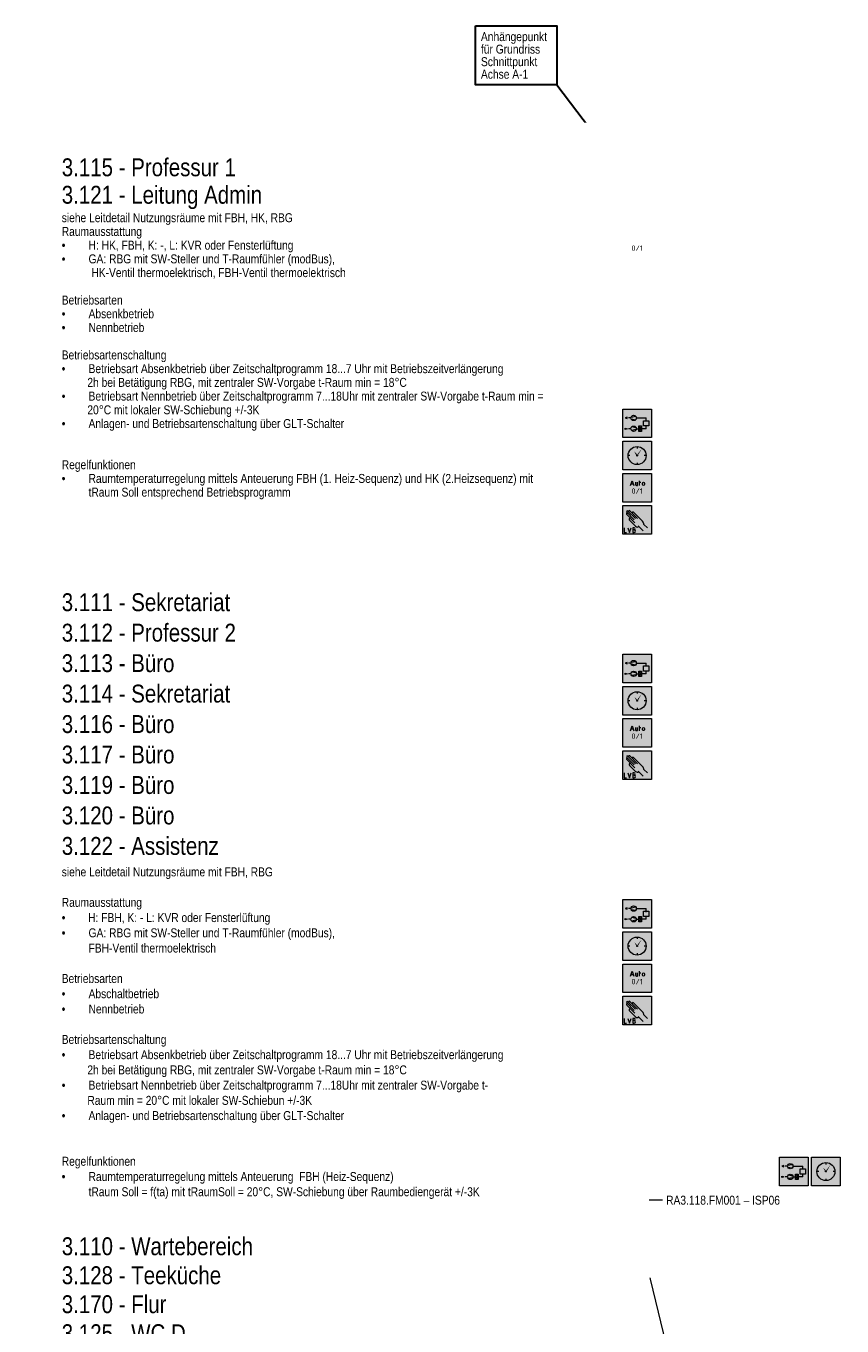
# Model space of a CAD drawing. Header units: metres. Extents: x -13.5 to 10.8, y 0.5 to 32.8.
# Tile 3 of 6: x -13.5 to -2.1, y 14.6 to 32.8. Entities that reach past the tile are written whole.
import ezdxf
from ezdxf.enums import TextEntityAlignment as Align

# ---------------------------------------------------------------- set-up
doc = ezdxf.new("R2010")
doc.units = ezdxf.units.M
doc.header["$MEASUREMENT"] = 0
doc.linetypes.add('DGN Style 4', pattern=[0.02455, 0.012275, -0.006138, 0, -0.006138])
doc.linetypes.add('DGN Style 5', pattern=[0.010741, 0.004603, -0.006138])
doc.layers.add('ALLG-Einfügepunkt', color=7, linetype='Continuous', lineweight=0, plot=False)
for name, color, linetype, lineweight in [('TRI_CONNPTS', 7, 'DGN Style 4', 0), ('TRI_H3D', 7, 'DGN Style 4', 0), ('ZWP_480_SYM_E0_2D', 7, 'Continuous', 0), ('ZWP_480_SYM_SCHWARZ', 7, 'Continuous', 13), ('ZWP_480_SYM_SCHWARZ_2D', 7, 'Continuous', 0), ('ZWP_480_TEXT_1_50_TOP', 7, 'Continuous', 0), ('ZWP_480_TEXT_SCHWARZ', 7, 'Continuous', 0)]:
    doc.layers.add(name, color=color, linetype=linetype, lineweight=lineweight)
doc.layers.get('TRI_CONNPTS').off()
doc.layers.get('TRI_H3D').off()
doc.styles.add('Style-Arial Narrow', font='ARIALN.TTF')
doc.styles.add('Style-isocp', font='isocp.shx')
doc.styles.add('ZWP_1 50', font='ARIALN.TTF', dxfattribs={"height": 0.125})

# ---------------------------------------------------------------- blocks, each defined once
blk = doc.blocks.new('*U15')
at = {"color": 2, "linetype": 'Continuous', "lineweight": 40}
for p, q in [((0, -0.23), (0, 0.23)), ((-0.235, 0), (0.235, 0))]:
    blk.add_line(p, q, dxfattribs=at)
blk.add_circle((0, 0), 0.0854, dxfattribs=at)
blk = doc.blocks.new('EINFUE')
at = {"color": 2, "linetype": 'Continuous', "lineweight": 30}
blk.add_line((-0.6957, 0.9207), (-0.0499, 0.0693), dxfattribs=at)
blk.add_3dface([(-1.8342, 1.7443), (-0.6957, 1.7443), (-0.6957, 0.9207), (-1.8342, 0.9207)], dxfattribs=at)
at = {"color": 2, "linetype": 'Continuous', "lineweight": 40}
blk.add_blockref('*U15', (-0.0001, 0), dxfattribs=at)
at = {"color": 2, "linetype": 'Continuous', "lineweight": 30, "style": 'Style-Arial Narrow'}
for s, p in [('Anhängepunkt', (-1.7581, 1.5333)), ('für Grundriss', (-1.7581, 1.3583)), ('Schnittpunkt', (-1.7581, 1.1833)), ('Achse A-1', (-1.7581, 1.0083))]:
    blk.add_text(s, height=0.125, dxfattribs=at).set_placement(p)
blk = doc.blocks.new('ZWP_480_Antrieb_motorisch_1')
at = {"lineweight": 13}
h = blk.add_hatch(color=254, dxfattribs=at)
edge = h.paths.add_edge_path()
edge.add_arc((0, 0), 0.2, 0, 360)
at = {"color": 5, "lineweight": 13, "flags": 128}
blk.add_lwpolyline([(-0.075, -0.112), (-0.075, 0.113), (0, -0.012), (0.075, 0.113), (0.075, -0.112)], dxfattribs=at)
at = {"color": 5, "lineweight": 13}
blk.add_circle((0, 0), 0.2, dxfattribs=at)
blk.add_circle((0, 0), 0.2, dxfattribs=at)
blk = doc.blocks.new('ZWP_480_Antrieb_motorisch')
at = {"layer": 'ZWP_480_SYM_E0_2D', "color": 5, "lineweight": 13}
blk.add_blockref('ZWP_480_Antrieb_motorisch_1', (0, 0), dxfattribs=at)
blk = doc.blocks.new('_T3D___1')
at = {"layer": 'ZWP_480_TEXT_1_50_TOP', "linetype": 'Continuous'}
for q in [(-4.833, 16.183, 15.714), (-0.426, 12.932, 15.714)]:
    blk.add_line((-4.043, 12.932, 15.714), q, dxfattribs=at)
at = {"layer": 'ZWP_480_TEXT_1_50_TOP', "linetype": 'Continuous', "style": 'ZWP_1 50'}
for s, p in [('Nachtauskühlung/ Fensterlüftung 3.118 Kommunikation', (-3.993, 13.282, 15.714)), ('Antriebe bauseits, 230V AV', (-3.993, 13.107, 15.714))]:
    blk.add_text(s, height=0.125, dxfattribs=at).set_placement(p, align=Align.TOP_LEFT)
blk = doc.blocks.new('ZWP_480_Anlsch_Anlagenbild_kl_1')
at = {"color": 250, "lineweight": 13}
for p, q in [((0.163, 0.275), (0.128, 0.275)), ((0.163, 0.275), (0.128, 0.275)), ((0.165, 0.287), (0.23, 0.299)), ((0.165, 0.263), (0.23, 0.251)), ((0.238, 0.275), (0.377, 0.275)), ((0.377, 0.226), (0.377, 0.275)), ((0.163, 0.125), (0.128, 0.125)), ((0.236, 0.137), (0.171, 0.149)), ((0.236, 0.113), (0.171, 0.101)), ((0.238, 0.125), (0.273, 0.125)), ((0.311, 0.163), (0.273, 0.088)), ((0.273, 0.163), (0.311, 0.088)), ((0.377, 0.125), (0.311, 0.125)), ((0.377, 0.125), (0.377, 0.174))]:
    blk.add_line(p, q, dxfattribs=at)
at = {"color": 250, "lineweight": 13, "flags": 128}
blk.add_lwpolyline([(0.05, 0.4), (0.45, 0.4), (0.45, 0), (0.05, 0)], close=True, dxfattribs=at)
at = {"color": 250, "lineweight": 13}
for centre in [(0.201, 0.275), (0.201, 0.125)]:
    blk.add_circle(centre, 0.0375, dxfattribs=at)
at = {"color": 254, "lineweight": 13, "extrusion": (0, 0, -1)}
blk.add_solid([(-0.05, 0.4), (-0.45, 0.4), (-0.05, 0), (-0.45, 0)], dxfattribs=at)
at = {"color": 250, "lineweight": 13}
for points in [[(0.111, 0.284), (0.081, 0.275), (0.111, 0.266)], [(0.34, 0.237), (0.415, 0.237), (0.415, 0.163), (0.34, 0.163)], [(0.081, 0.134), (0.111, 0.125), (0.081, 0.116)], [(0.273, 0.163), (0.311, 0.163), (0.311, 0.088), (0.273, 0.088)]]:
    blk.add_3dface(points, dxfattribs=at)
blk = doc.blocks.new('ZWP_480_Anlsch_Anlagenbild_kl')
at = {"layer": 'ZWP_480_SYM_SCHWARZ', "color": 250, "lineweight": 13}
blk.add_blockref('ZWP_480_Anlsch_Anlagenbild_kl_1', (0, 0), dxfattribs=at)
blk = doc.blocks.new('ZWP_480_Anlsch_Zeitschaltprogramm_kl_1')
at = {"color": 250, "lineweight": 13}
for p, q in [((0.15, 0.2), (0.124, 0.2)), ((0.25, 0.326), (0.25, 0.3)), ((0.376, 0.2), (0.35, 0.2)), ((0.25, 0.1), (0.25, 0.074))]:
    blk.add_line(p, q, dxfattribs=at)
at = {"color": 250, "lineweight": 13, "flags": 128}
blk.add_lwpolyline([(0.05, 0.4), (0.45, 0.4), (0.45, 0), (0.05, 0)], close=True, dxfattribs=at)
at = {"color": 250, "lineweight": 13}
for radius in [0.126, 0.00655]:
    blk.add_circle((0.25, 0.2), radius, dxfattribs=at)
at = {"color": 254, "lineweight": 13, "extrusion": (0, 0, -1)}
blk.add_solid([(-0.05, 0.4), (-0.45, 0.4), (-0.05, 0), (-0.45, 0)], dxfattribs=at)
at = {"color": 7, "lineweight": 13}
blk.add_solid([(0.25, 0.2), (0.244, 0.221), (0.232, 0.213), (0.211, 0.255)], dxfattribs=at)
at = {"color": 7, "lineweight": 13, "extrusion": (0, 0, -1)}
blk.add_solid([(-0.25, 0.2), (-0.256, 0.221), (-0.267, 0.213), (-0.314, 0.294)], dxfattribs=at)
blk = doc.blocks.new('ZWP_480_Anlsch_Zeitschaltprogramm_kl')
at = {"layer": 'ZWP_480_SYM_SCHWARZ', "color": 250, "lineweight": 13}
blk.add_blockref('ZWP_480_Anlsch_Zeitschaltprogramm_kl_1', (0, 0), dxfattribs=at)
blk = doc.blocks.new('*U51')
at = {"color": 250, "lineweight": 13}
blk.add_line((0.032, -0.03), (-0.032, -0.03), dxfattribs=at)
at = {"color": 250, "lineweight": 13, "flags": 128}
blk.add_lwpolyline([(-0.045, -0.068), (0, 0.067), (0.045, -0.068)], dxfattribs=at)
blk = doc.blocks.new('*U52')
at = {"color": 250, "lineweight": 13}
blk.add_line((-0.03, 0.045), (-0.03, -0.019), dxfattribs=at)
at = {"color": 250, "lineweight": 13, "flags": 128}
blk.add_lwpolyline([(-0.004, -0.045), (0.03, -0.045), (0.03, 0.045)], dxfattribs=at)
at = {"color": 250, "lineweight": 13}
blk.add_arc((-0.004, -0.019), 0.0262, 180, 270, dxfattribs=at)
blk = doc.blocks.new('*U53')
at = {"color": 250, "lineweight": 13}
for p, q in [((-0.023, 0.022), (0.022, 0.022)), ((-0.008, -0.068), (-0.008, 0.067))]:
    blk.add_line(p, q, dxfattribs=at)
blk = doc.blocks.new('*U54')
at = {"color": 250, "lineweight": 13}
for p, q in [((-0.03, -0.015), (-0.03, 0.015)), ((0.03, 0.015), (0.03, -0.015))]:
    blk.add_line(p, q, dxfattribs=at)
at = {"color": 250, "lineweight": 13, "extrusion": (0, 0, -1)}
for centre, start, end in [((0, 0.015), 0, 180), ((0, -0.015), 180, 0)]:
    blk.add_arc(centre, 0.03, start, end, dxfattribs=at)
blk = doc.blocks.new('ZWP_480_Anlsch_Anlagenschalter_kl_1')
at = {"color": 250, "lineweight": 13, "flags": 128}
blk.add_lwpolyline([(0.05, 0.4), (0.45, 0.4), (0.45, 0), (0.05, 0)], close=True, dxfattribs=at)
at = {"color": 254, "lineweight": 13, "extrusion": (0, 0, -1)}
blk.add_solid([(-0.05, 0.4), (-0.45, 0.4), (-0.05, 0), (-0.45, 0)], dxfattribs=at)
at = {"color": 250, "lineweight": 13, "xscale": 0.5, "yscale": 0.5}
for name, p in [('*U51', (0.181, 0.265)), ('*U52', (0.241, 0.254)), ('*U53', (0.289, 0.265)), ('*U54', (0.338, 0.254))]:
    blk.add_blockref(name, p, dxfattribs=at)
at = {"style": 'Style-isocp'}
blk.add_text('0/1', height=0.075, dxfattribs=at).set_placement((0.25, 0.192), align=Align.TOP_CENTER)
blk = doc.blocks.new('ZWP_480_Anlsch_Anlagenschalter_kl')
at = {"layer": 'ZWP_480_SYM_SCHWARZ_2D', "color": 250, "lineweight": 13}
blk.add_blockref('ZWP_480_Anlsch_Anlagenschalter_kl_1', (0, 0), dxfattribs=at)
blk = doc.blocks.new('*U57')
at = {"color": 250, "linetype": 'Continuous', "lineweight": 13}
for p, q in [((0, 0.008), (-0.038, 0.008)), ((-0.038, -0.067), (0, -0.067))]:
    blk.add_line(p, q, dxfattribs=at)
at = {"color": 250, "linetype": 'Continuous', "lineweight": 13, "flags": 128}
blk.add_lwpolyline([(0, 0.068), (-0.038, 0.068), (-0.038, -0.067)], dxfattribs=at)
at = {"color": 250, "linetype": 'Continuous', "lineweight": 13}
for centre, radius in [((0, 0.038), 0.03), ((0, -0.03), 0.0375)]:
    blk.add_arc(centre, radius, 270, 90, dxfattribs=at)
blk = doc.blocks.new('ZWP_480_Anlsch_Handeingriff_LVB_kl_1')
at = {"color": 250, "lineweight": 13}
for p, q in [((0.219, 0.162), (0.104, 0.277)), ((0.21, 0.203), (0.106, 0.307)), ((0.225, 0.22), (0.122, 0.323)), ((0.229, 0.112), (0.139, 0.201)), ((0.257, 0.219), (0.148, 0.328)), ((0.326, 0.182), (0.2, 0.308)), ((0.335, 0.047), (0.266, 0.116)), ((0.393, 0.091), (0.345, 0.138))]:
    blk.add_line(p, q, dxfattribs=at)
at = {"color": 250, "lineweight": 13, "flags": 128}
blk.add_lwpolyline([(0.05, 0.4), (0.45, 0.4), (0.45, 0), (0.05, 0)], close=True, dxfattribs=at)
at = {"color": 250, "linetype": 'Continuous', "lineweight": 13, "flags": 128}
for points in [[(0.069, 0.091), (0.069, 0.024), (0.099, 0.024)], [(0.122, 0.091), (0.144, 0.024), (0.167, 0.091)]]:
    blk.add_lwpolyline(points, dxfattribs=at)
at = {"color": 250, "lineweight": 13}
for centre, radius, start, end in [((0.112, 0.285), 0.0112, 39.1885, 225), ((0.114, 0.315), 0.0112, 45, 225), ((0.14, 0.32), 0.0112, 45, 225), ((0.151, 0.21), 0.0143, 39.3773, 225), ((0.192, 0.3), 0.0112, 45, 225), ((0.255, 0.139), 0.0378, 225, 302.1988)]:
    blk.add_arc(centre, radius, start, end, dxfattribs=at)
blk.add_ellipse((0.318, 0.164), major_axis=(0.0237, -0.04), ratio=0.353513, start_param=0.67387, end_param=1.817169, dxfattribs=at)
at = {"color": 254, "lineweight": 13, "extrusion": (0, 0, -1)}
blk.add_solid([(-0.05, 0.4), (-0.45, 0.4), (-0.05, 0), (-0.45, 0)], dxfattribs=at)
at = {"color": 250, "linetype": 'Continuous', "lineweight": 13, "xscale": 0.5, "yscale": 0.5}
blk.add_blockref('*U57', (0.208, 0.057), dxfattribs=at)
blk = doc.blocks.new('ZWP_480_Anlsch_Handeingriff_LVB_kl')
at = {"layer": 'ZWP_480_SYM_SCHWARZ', "color": 250, "lineweight": 13}
blk.add_blockref('ZWP_480_Anlsch_Handeingriff_LVB_kl_1', (0, 0), dxfattribs=at)
blk = doc.blocks.new('*U66')
at = {"color": 250, "lineweight": 13}
blk.add_line((0.032, -0.03), (-0.032, -0.03), dxfattribs=at)
at = {"color": 250, "lineweight": 13, "flags": 128}
blk.add_lwpolyline([(-0.045, -0.068), (0, 0.067), (0.045, -0.068)], dxfattribs=at)
blk = doc.blocks.new('*U67')
at = {"color": 250, "lineweight": 13}
blk.add_line((-0.03, 0.045), (-0.03, -0.019), dxfattribs=at)
at = {"color": 250, "lineweight": 13, "flags": 128}
blk.add_lwpolyline([(-0.004, -0.045), (0.03, -0.045), (0.03, 0.045)], dxfattribs=at)
at = {"color": 250, "lineweight": 13}
blk.add_arc((-0.004, -0.019), 0.0262, 180, 270, dxfattribs=at)
blk = doc.blocks.new('*U68')
at = {"color": 250, "lineweight": 13}
for p, q in [((-0.023, 0.022), (0.022, 0.022)), ((-0.008, -0.068), (-0.008, 0.067))]:
    blk.add_line(p, q, dxfattribs=at)
blk = doc.blocks.new('*U69')
at = {"color": 250, "lineweight": 13}
for p, q in [((-0.03, -0.015), (-0.03, 0.015)), ((0.03, 0.015), (0.03, -0.015))]:
    blk.add_line(p, q, dxfattribs=at)
at = {"color": 250, "lineweight": 13, "extrusion": (0, 0, -1)}
for centre, start, end in [((0, 0.015), 0, 180), ((0, -0.015), 180, 0)]:
    blk.add_arc(centre, 0.03, start, end, dxfattribs=at)
blk = doc.blocks.new('ZWP_480_Anlsch_Anlagenschalter_kl_1_1')
at = {"color": 250, "lineweight": 13, "flags": 128}
blk.add_lwpolyline([(0.05, 0.4), (0.45, 0.4), (0.45, 0), (0.05, 0)], close=True, dxfattribs=at)
at = {"color": 254, "lineweight": 13, "extrusion": (0, 0, -1)}
blk.add_solid([(-0.05, 0.4), (-0.45, 0.4), (-0.05, 0), (-0.45, 0)], dxfattribs=at)
at = {"color": 250, "lineweight": 13, "xscale": 0.5, "yscale": 0.5}
for name, p in [('*U66', (0.181, 0.265)), ('*U67', (0.241, 0.254)), ('*U68', (0.289, 0.265)), ('*U69', (0.338, 0.254))]:
    blk.add_blockref(name, p, dxfattribs=at)
at = {"style": 'Style-isocp'}
blk.add_text('0/1', height=0.075, dxfattribs=at).set_placement((0.25, 0.192), align=Align.TOP_CENTER)
blk = doc.blocks.new('ZWP_480_Anlsch_Anlagenschalter_kl_2')
at = {"layer": 'ZWP_480_SYM_SCHWARZ_2D', "color": 250, "lineweight": 13}
blk.add_blockref('ZWP_480_Anlsch_Anlagenschalter_kl_1_1', (0, 0), dxfattribs=at)
blk = doc.blocks.new('_T3D___9')
blk.add_wipeout([(-0.05, -0.175), (1.635, -0.175), (1.635, 0.05), (-0.05, 0.05)])
at = {"layer": 'ZWP_480_TEXT_1_50_TOP', "linetype": 'Continuous'}
blk.add_line((-0.05, -0.062), (-0.237, -0.062), dxfattribs=at)
at = {"layer": 'ZWP_480_TEXT_1_50_TOP', "linetype": 'Continuous', "style": 'ZWP_1 50'}
blk.add_text('RA3.118.FM001 – ISP06', height=0.125, dxfattribs=at).set_placement((0, 0), align=Align.TOP_LEFT)

msp = doc.modelspace()

# ---------------------------------------------------------------- block references
at = {"layer": 'ALLG-Einfügepunkt', "color": 2, "linetype": 'Continuous', "lineweight": 40}
msp.add_blockref('EINFUE', (-5.35, 31.05, 15.71), dxfattribs=at)
at = {"layer": 'TRI_CONNPTS', "color": 12, "linetype": 'DGN Style 5', "lineweight": 0}
for name, p in [('ZWP_480_Anlsch_Anlagenbild_kl', (-5.174, 30.436, 15.33)), ('ZWP_480_Anlsch_Zeitschaltprogramm_kl', (-5.174, 29.986, 15.33)), ('ZWP_480_Anlsch_Anlagenschalter_kl', (-5.174, 29.536, 15.33)), ('ZWP_480_Anlsch_Handeingriff_LVB_kl', (-5.174, 29.086, 15.33)), ('ZWP_480_Anlsch_Zeitschaltprogramm_kl', (-2.534, 16.59, 15.33)), ('ZWP_480_Antrieb_motorisch', (-4.955, 16.389, 15.33))]:
    msp.add_blockref(name, p, dxfattribs=at)
at = {"layer": 'TRI_H3D', "color": 7, "linetype": 'Continuous', "lineweight": 0}
msp.add_blockref('_T3D___1', (-0.122, 0.006, -0.383), dxfattribs=at)

# ---------------------------------------------------------------- next in the draw order: texts
at = {"layer": 'ZWP_480_TEXT_SCHWARZ', "linetype": 'Continuous', "lineweight": 0, "insert": (-12.97, 30.945, 15.71), "char_height": 0.15, "width": 9.6536, "attachment_point": 1, "line_spacing_factor": 0.92, "style": 'ZWP_1 50', "bg_fill": 3, "box_fill_scale": 4.333333, "bg_fill_color": 7, "bg_fill_transparency": 0}
msp.add_mtext('\\pt18.75;\\H1.66667x;3.115 - Professur 1\\P3.121 - Leitung Admin\\P\\pt0.375;\\fArial Narrow|b0|i0|c00|p39;\\Q0;\\H0.5x;\\A1;siehe Leitdetail Nutzungsräume mit FBH, HK, RBG\\PRaumausstattung\\P•^IH: HK, FBH, K: -, L: KVR oder Fensterlüftung\\P•     ^IGA: RBG mit SW-Steller und T-Raumfühler (modBus), \\P^I HK-Ventil thermoelektrisch, FBH-Ventil thermoelektrisch\\P\\PBetriebsarten\\P•^IAbsenkbetrieb\\P•^INennbetrieb\\P\\PBetriebsartenschaltung\\P•^IBetriebsart Absenkbetrieb über Zeitschaltprogramm 18...7 Uhr mit Betriebszeitverlängerung                 \\P\\pt0.375,0.4;         2h bei Betätigung RBG, mit zentraler SW-Vorgabe t-Raum min = 18°C\\P\\pt0.375;•^IBetriebsart Nennbetrieb über Zeitschaltprogramm 7...18Uhr mit zentraler SW-Vorgabe t-Raum min = \\P         20°C mit lokaler SW-Schiebung +/-3K\\P•^IAnlagen- und Betriebsartenschaltung über GLT-Schalter \\P\\P\\PRegelfunktionen\\P•^IRaumtemperaturregelung mittels Anteuerung FBH (1. Heiz-Sequenz) und HK (2.Heizsequenz) mit \\P^ItRaum Soll entsprechend Betriebsprogramm\\P\\P\\P\\P', dxfattribs=at)

# ---------------------------------------------------------------- next in the draw order: block references
at = {"layer": 'TRI_CONNPTS', "color": 12, "linetype": 'DGN Style 5', "lineweight": 0}
for name, p in [('ZWP_480_Anlsch_Anlagenbild_kl', (-5.174, 27.043, 15.33)), ('ZWP_480_Anlsch_Zeitschaltprogramm_kl', (-5.174, 26.593, 15.33)), ('ZWP_480_Anlsch_Anlagenschalter_kl', (-5.174, 26.143, 15.33)), ('ZWP_480_Anlsch_Handeingriff_LVB_kl', (-5.174, 25.693, 15.33))]:
    msp.add_blockref(name, p, dxfattribs=at)

# ---------------------------------------------------------------- next in the draw order: texts
at = {"layer": 'ZWP_480_TEXT_SCHWARZ', "linetype": 'Continuous', "lineweight": 0, "insert": (-12.97, 24.869, 15.71), "char_height": 0.15, "width": 9.6536, "attachment_point": 1, "line_spacing_factor": 1.021212, "style": 'ZWP_1 50', "bg_fill": 3, "box_fill_scale": 4.333333, "bg_fill_color": 7, "bg_fill_transparency": 0}
msp.add_mtext('\\pt18.75;\\H1.66667x;3.111 - Sekretariat\\P3.112 - Professur 2\\P3.113 - Büro\\P3.114 - Sekretariat\\P3.116 - Büro\\P3.117 - Büro\\P3.119 - Büro\\P3.120 - Büro\\P3.122 - Assistenz\\P\\fArial Narrow|b0|i0|c00|p39;\\Q0;\\H0.5x;\\A1;siehe Leitdetail Nutzungsräume mit FBH, RBG\\P\\P\\pt0.375;Raumausstattung\\P\\pt0.25,0.375;•^I   H: FBH, K: - L: KVR oder Fensterlüftung\\P\\pt0.375;•     ^IGA: RBG mit SW-Steller und T-Raumfühler (modBus), \\P^IFBH-Ventil thermoelektrisch\\P\\PBetriebsarten\\P•^IAbschaltbetrieb\\P•^INennbetrieb\\P\\PBetriebsartenschaltung\\P•^IBetriebsart Absenkbetrieb über Zeitschaltprogramm 18...7 Uhr mit Betriebszeitverlängerung                 \\P\\pt0.375,0.375,0.375;         2h bei Betätigung RBG, mit zentraler SW-Vorgabe t-Raum min = 18°C\\P\\pt0.375;•^IBetriebsart Nennbetrieb über Zeitschaltprogramm 7...18Uhr mit zentraler SW-Vorgabe t-   \\P         Raum min = 20°C mit lokaler SW-Schiebun +/-3K\\P•^IAnlagen- und Betriebsartenschaltung über GLT-Schalter \\P\\P\\PRegelfunktionen\\P•^IRaumtemperaturregelung mittels Anteuerung  FBH (Heiz-Sequenz)\\P^ItRaum Soll = f(ta) mit tRaumSoll = 20°C, SW-Schiebung über Raumbediengerät +/-3K\\P\\P\\P\\P', dxfattribs=at)

# ---------------------------------------------------------------- next in the draw order: block references
at = {"layer": 'TRI_CONNPTS', "color": 12, "linetype": 'DGN Style 5', "lineweight": 0}
for name, p in [('ZWP_480_Anlsch_Anlagenbild_kl', (-5.174, 23.618, 15.33)), ('ZWP_480_Anlsch_Zeitschaltprogramm_kl', (-5.174, 23.168, 15.33)), ('ZWP_480_Anlsch_Anlagenschalter_kl_2', (-5.174, 22.718, 15.33)), ('ZWP_480_Anlsch_Handeingriff_LVB_kl', (-5.174, 22.268, 15.33)), ('ZWP_480_Anlsch_Anlagenbild_kl', (-5.174, 20.189, 15.33)), ('ZWP_480_Anlsch_Zeitschaltprogramm_kl', (-5.174, 19.739, 15.33)), ('ZWP_480_Anlsch_Anlagenschalter_kl_2', (-5.174, 19.289, 15.33)), ('ZWP_480_Anlsch_Handeingriff_LVB_kl', (-5.174, 18.839, 15.33)), ('ZWP_480_Anlsch_Anlagenbild_kl', (-2.984, 16.59, 15.33))]:
    msp.add_blockref(name, p, dxfattribs=at)

# ---------------------------------------------------------------- next in the draw order: texts
at = {"layer": 'ZWP_480_TEXT_SCHWARZ', "linetype": 'Continuous', "lineweight": 0, "insert": (-12.97, 15.871, 15.71), "char_height": 0.15, "width": 6.39286, "attachment_point": 1, "line_spacing_factor": 0.971429, "style": 'ZWP_1 50', "bg_fill": 3, "box_fill_scale": 4.333333, "bg_fill_color": 7, "bg_fill_transparency": 0}
msp.add_mtext('\\pt0.375;\\H1.66667x;3.110 - Wartebereich\\P3.128 - Teeküche\\P3.170 - Flur\\P3.125 - WC D\\P3.123 - WC H\\P\\fArial Narrow|b0|i0|c00|p39;\\Q0;\\H0.5x;\\A1;siehe Leitdetail Nutzungsräume mit FBH, T-Raum\\P\\PRaumausstattung\\P•^I   H: FBH, K: - L: KVR oder Fensterlüftung\\P•     ^IGA: T-Raumfühler, FBH-Ventil thermoelektrisch\\P\\PBetriebsarten\\P•^IAbschaltbetrieb\\P•^INennbetrieb\\P\\PBetriebsartenschaltung\\P•^IBetriebsart Absenkbetrieb über Zeitschaltprogramm 21...6 Uhr mit zentraler SW-Vorgabe t-\\P^IRaum min = 18°C\\P•^IBetriebsart Nennbetrieb über Zeitschaltprogramm 6...21 Uhr mit zentraler SW-Vorgabe t-Raum ^Imin = 20°C\\P•^IAnlagen- und Betriebsartenschaltung über GLT-Schalter \\P\\P\\PRegelfunktionen\\P•^IRaumtemperaturregelung mittels Anteuerung  FBH (Heiz-Sequenz)\\P^ItRaum Soll = f(ta) mit tRaumSoll = 20°C, SW-Schiebung über Raumbediengerät +/-3K\\P\\P\\P\\P', dxfattribs=at)

# ---------------------------------------------------------------- next in the draw order: block references
at = {"layer": 'TRI_H3D', "color": 7, "linetype": 'Continuous', "lineweight": 0}
msp.add_blockref('_T3D___9', (-4.519, 16.452, 15.331), dxfattribs=at)

doc.saveas('drawing.dxf')
